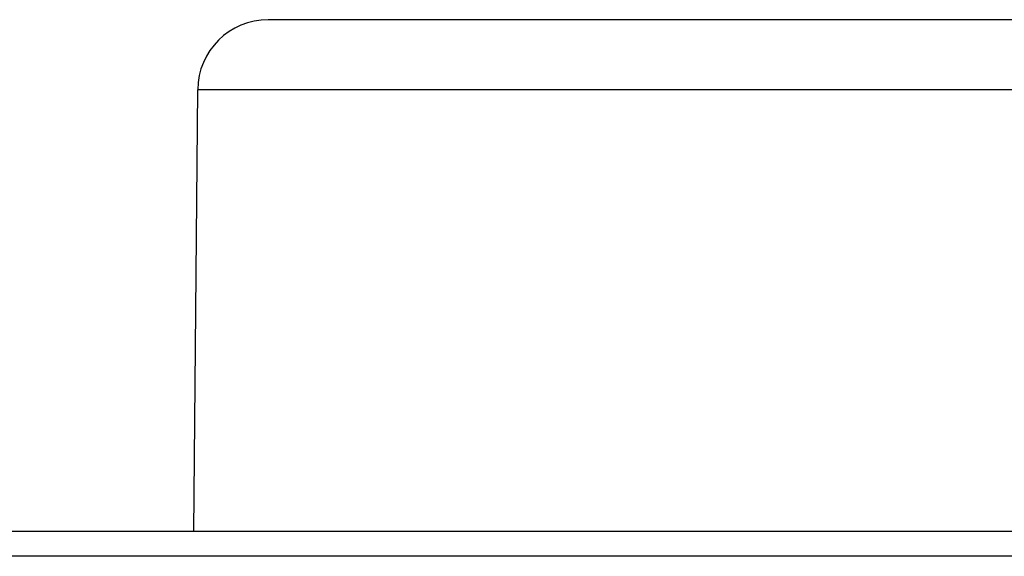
# Model space of a CAD drawing. Header units: centimetres. Extents: x 4745 to 39369, y 17389 to 19524.
# Tile 30 of 188: x 15498.96 to 15504.53, y 18253.47 to 18256.51. Entities that reach past the tile are written whole.
import ezdxf

# ---------------------------------------------------------------- set-up
doc = ezdxf.new("R2010")
doc.units = ezdxf.units.CM
doc.layers.add('$_urządzenia', color=250, linetype='Continuous')

# ---------------------------------------------------------------- blocks, each defined once
blk = doc.blocks.new('A$C92957c0b')
at = {"layer": '$_urządzenia'}
for p, q in [((-55, 0), (-88.535, 0)), ((55, 0), (-55, 0)), ((-92.753, -29), (-92.535, -3.965)), ((92.535, -3.965), (-92.535, -3.965)), ((0, -29), (-298.6, -29)), ((0, -30.4), (-300, -30.4))]:
    blk.add_line(p, q, dxfattribs=at)
blk.add_arc((-88.535, -4), 4, 90, 179.5, dxfattribs=at)

msp = doc.modelspace()

# ---------------------------------------------------------------- block references
at = {"layer": '$_urządzenia', "xscale": 0.1, "yscale": 0.1, "zscale": 0.1}
msp.add_blockref('A$C92957c0b', (15509.2164, 18256.5127), dxfattribs=at)

doc.saveas('drawing.dxf')
